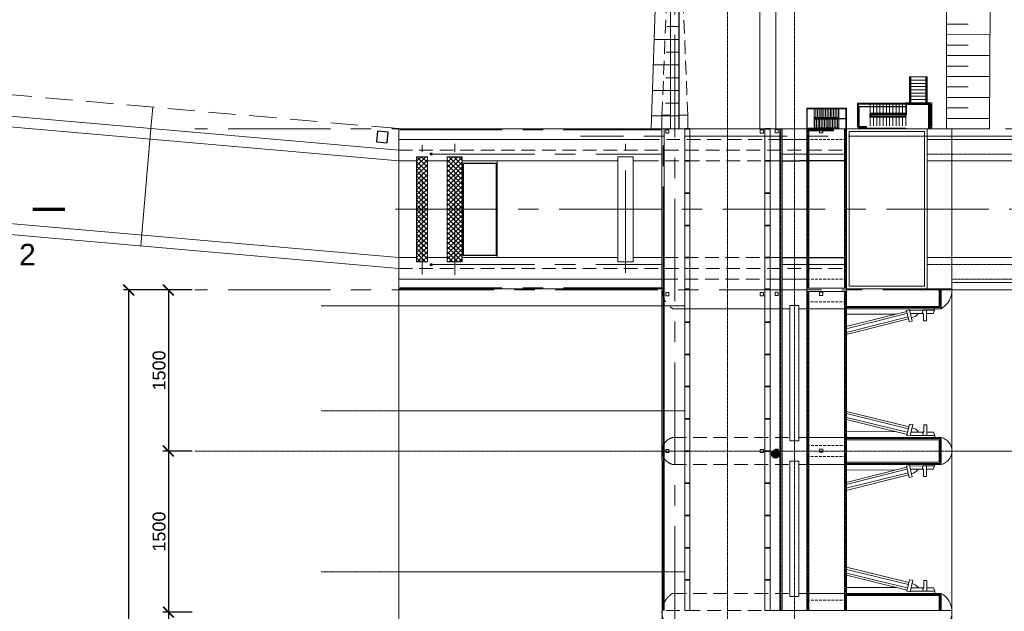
# Model space of a CAD drawing. Header units: millimetres. Extents: x -103517 to 366304, y 155051 to 387784.
# Tile 8 of 15: x 74056 to 96977, y 360316 to 374085. Entities that reach past the tile are written whole.
import ezdxf

# ---------------------------------------------------------------- set-up
doc = ezdxf.new("R2010")
doc.units = ezdxf.units.MM
doc.header["$LTSCALE"] = 5
for name, pattern in [('ADSK_Штриховая_ш3 п1_5', [4.5, 3, -1.5]), ('CENTER', [50.8, 31.75, -6.35, 6.35, -6.35]), ('HIDDEN', [9.525, 6.35, -3.175]), ('осевая', [50.8, 31.75, -6.35, 6.35, -6.35]), ('фантом', [63.5, 31.75, -6.35, 6.35, -6.35, 6.35, -6.35]), ('штриховая', [19.05, 12.7, -6.35]), ('ШТРИХОВАЯ2', [9.525, 6.35, -3.175])]:
    doc.linetypes.add(name, pattern=pattern)
for name, color, linetype, lineweight in [('_Вне пределов_', 1, 'ADSK_Штриховая_ш3 п1_5', 18), ('UTP Cat5e PE 4x2x0.52', 1, 'Continuous', 30), ('Бетон', 7, 'Continuous', 35), ('бетон_35', 7, 'Continuous', 35), ('ИИ_ОФОРМЛЕНИЕ_015', 7, 'Continuous', 15), ('Металл', 1, 'Continuous', 30), ('Отдел_Бетон вспомогательный', 7, 'Continuous', 30), ('Отдел_Бетон основной', 7, 'Continuous', 35), ('Отдел_Линия основная тонкая', 7, 'Continuous', 30), ('Отдел_Невидимый контур', 7, 'ШТРИХОВАЯ2', 20), ('Отдел_Оси', 1, 'осевая', 15), ('Отдел_Разрезы. Сечения. Узлы', 7, 'Continuous', 15)]:
    doc.layers.add(name, color=color, linetype=linetype, lineweight=lineweight)
for name, color, linetype in [('Оси', 1, 'осевая'), ('Размеры', 7, 'Continuous'), ('Слой4', 7, 'Continuous')]:
    doc.layers.add(name, color=color, linetype=linetype)
doc.styles.add('arial', font='arial.ttf')
doc.styles.add('ариал 0.9', font='arial.ttf', dxfattribs={"width": 0.9})
doc.linetypes.add('ограждение1', pattern='A,6.35,-2.54,[133,ltypeshp.shx,S=2.54,R=0,X=-2.54,Y=0],-2.54,25.4', length=36.83)
doc.dimstyles.new('400', dxfattribs={"dimscale": 100, "dimtxt": 3, "dimasz": 2.5, "dimexe": 1.25, "dimexo": 0.625, "dimtad": 1, "dimdec": 0, "dimlfac": 4, "dimtxsty": 'arial', "dimblk": 'ARCHTICK', "dimcen": 2.5, "dimadec": 0, "dimazin": 0, "dimtfac": 1, "dimtdec": 0, "dimtmove": 1, "dimatfit": 3, "dimldrblk": 'ARCHTICK', "dimfxl": 1, "dimtfill": 1, "dimarcsym": 0})

# ---------------------------------------------------------------- blocks, each defined once
blk = doc.blocks.new('керке6н5')
at = {"layer": 'Слой4', "color": 1, "lineweight": 20}
for points in [[(1335215.462, 487089.221), (1335214.066, 487083.581)], [(1335215.659, 487089.221), (1335214.27, 487083.577)], [(1335216.017, 487089.221), (1335214.589, 487083.453)], [(1335216.213, 487089.221), (1335214.774, 487083.407)], [(1335223.366, 487089.221), (1335224.805, 487083.407)], [(1335223.562, 487089.221), (1335224.99, 487083.453)], [(1335223.92, 487089.221), (1335225.309, 487083.577)], [(1335224.117, 487089.221), (1335225.513, 487083.581)], [(1335225.26, 487084.6), (1335225.26, 487089.221)], [(1335213.972, 487083.604), (1335213.911, 487083.308), (1335214.973, 487083.062), (1335215.023, 487083.346), (1335213.972, 487083.604)], [(1335213.958, 487082.092), (1335213.958, 487083.297)], [(1335214.261, 487082.065), (1335214.263, 487083.226)], [(1335225.607, 487083.604), (1335225.668, 487083.308), (1335224.606, 487083.062), (1335224.556, 487083.346), (1335225.607, 487083.604)], [(1335225.318, 487082.065), (1335225.316, 487083.226)], [(1335225.621, 487082.092), (1335225.601, 487083.293)], [(1335213.789, 487081.004), (1335213.952, 487081.004), (1335213.952, 487081.74), (1335214.956, 487081.74), (1335214.956, 487082.021), (1335214.319, 487082.021), (1335214.183, 487082.125), (1335213.958, 487082.092), (1335213.952, 487081.74)], [(1335225.627, 487081.004), (1335225.627, 487081.004), (1335225.627, 487081.74), (1335224.623, 487081.74), (1335224.623, 487082.021), (1335225.26, 487082.021), (1335225.396, 487082.125), (1335225.621, 487082.092), (1335225.627, 487081.74)], [(1335214.269, 487081.74), (1335214.269, 487081.117), (1335213.952, 487081.004)], [(1335225.31, 487081.74), (1335225.31, 487081.117), (1335225.627, 487081.004)]]:
    blk.add_lwpolyline(points, dxfattribs=at)
at = {"layer": 'Слой4', "color": 1, "lineweight": 20, "ltscale": 0.3}
for points in [[(1335214.319, 487084.6), (1335214.319, 487089.221)], [(1335225.627, 487081.004), (1335225.787, 487081.004)]]:
    blk.add_lwpolyline(points, dxfattribs=at)
at = {"layer": 'Слой4', "color": 1, "lineweight": 20}
for centre, start, end in [((1335213.815, 487083.272), 301.0262, 350.70705), ((1335225.763, 487083.272), 189.29295, 238.9738)]:
    blk.add_arc(centre, 0.866, start, end, dxfattribs=at)
blk = doc.blocks.new('_ArchTick')
at = {"color": 0, "linetype": 'ByBlock', "const_width": 0.15}
blk.add_lwpolyline([(-0.5, -0.5), (0.5, 0.5)], dxfattribs=at)
blk = doc.blocks.new('*D90')
at = {"layer": 'Defpoints', "color": 0, "transparency": 16777216}
for p in [(76594, 367796), (78136, 367796), (77979, 345296)]:
    blk.add_point(p, dxfattribs=at)
at = {"layer": 'Размеры', "color": 0, "lineweight": -2, "transparency": 16777216}
for p, q in [((78073, 367796), (76469, 367796)), ((76594, 345296), (76594, 367796)), ((77916, 345296), (76469, 345296))]:
    blk.add_line(p, q, dxfattribs=at)
at = {"layer": 'Размеры', "color": 0, "lineweight": -2, "transparency": 16777216, "xscale": 250, "yscale": 250, "zscale": 250}
for p, rotation in [((76594, 367796), 90), ((76594, 345296), 270)]:
    blk.add_blockref('_ArchTick', p, dxfattribs=dict(at, rotation=rotation))
at = {"layer": 'Размеры', "color": 0, "transparency": 16777216, "insert": (76379, 356546), "char_height": 300, "attachment_point": 5, "rotation": 90, "style": 'arial', "bg_fill": 3, "box_fill_scale": 1.1, "bg_fill_color": 256, "bg_fill_true_color": 13158600, "bg_fill_transparency": 0}
blk.add_mtext('9000', dxfattribs=at)
blk = doc.blocks.new('*U67')
at = {"layer": 'Отдел_Бетон основной'}
blk.add_line((0, 58.75), (0, -58.75), dxfattribs=at)
blk = doc.blocks.new('*U66')
at = {"color": 0, "linetype": 'ByBlock', "lineweight": -2, "transparency": 16777216}
for p in [(0, 0), (750, 0), (1500, 0), (2250, 0), (3000, 0)]:
    blk.add_blockref('*U67', p, dxfattribs=at)
blk = doc.blocks.new('*U71')
at = {"layer": 'Отдел_Бетон основной'}
blk.add_line((0, 58.75), (0, -58.75), dxfattribs=at)
blk = doc.blocks.new('*U70')
at = {"color": 0, "linetype": 'ByBlock', "lineweight": -2, "transparency": 16777216}
for p in [(0, 0), (750, 0), (1500, 0), (2250, 0), (3000, 0), (3750, 0), (4500, 0), (5250, 0), (6000, 0)]:
    blk.add_blockref('*U71', p, dxfattribs=at)
blk = doc.blocks.new('*U75')
at = {"layer": 'Отдел_Бетон основной'}
blk.add_line((0, 58.75), (0, -58.75), dxfattribs=at)
blk = doc.blocks.new('*U74')
at = {"color": 0, "linetype": 'ByBlock', "lineweight": -2, "transparency": 16777216}
for p in [(0, 0), (750, 0), (1500, 0), (2250, 0), (3000, 0)]:
    blk.add_blockref('*U75', p, dxfattribs=at)
blk = doc.blocks.new('*U80')
at = {"layer": 'Отдел_Бетон основной'}
blk.add_line((0, 58.75), (0, -58.75), dxfattribs=at)
blk = doc.blocks.new('*U79')
at = {"color": 0, "linetype": 'ByBlock', "lineweight": -2, "transparency": 16777216}
for p in [(0, 0), (750, 0), (1500, 0), (2250, 0), (3000, 0), (3750, 0), (4500, 0), (5250, 0), (6000, 0)]:
    blk.add_blockref('*U80', p, dxfattribs=at)
blk = doc.blocks.new('*D83')
at = {"layer": 'Defpoints', "color": 0, "transparency": 16777216}
for p in [(77979, 367796), (77517, 364046), (78136, 364046)]:
    blk.add_point(p, dxfattribs=at)
at = {"layer": 'Размеры', "color": 0, "lineweight": -2, "transparency": 16777216}
for p, q in [((77916, 367796), (77392, 367796)), ((77517, 367796), (77517, 364046)), ((78073, 364046), (77392, 364046))]:
    blk.add_line(p, q, dxfattribs=at)
at = {"layer": 'Размеры', "color": 0, "lineweight": -2, "transparency": 16777216, "xscale": 250, "yscale": 250, "zscale": 250}
for p, rotation in [((77517, 367796), 90), ((77517, 364046), 270)]:
    blk.add_blockref('_ArchTick', p, dxfattribs=dict(at, rotation=rotation))
at = {"layer": 'Размеры', "color": 0, "transparency": 16777216, "insert": (77301, 365921), "char_height": 300, "attachment_point": 5, "rotation": 90, "style": 'arial', "bg_fill": 3, "box_fill_scale": 1.1, "bg_fill_color": 256, "bg_fill_true_color": 13158600, "bg_fill_transparency": 0}
blk.add_mtext('1500', dxfattribs=at)
blk = doc.blocks.new('*D84')
at = {"layer": 'Defpoints', "color": 0, "transparency": 16777216}
for p in [(78136, 364046), (77517, 360296), (78136, 360296)]:
    blk.add_point(p, dxfattribs=at)
at = {"layer": 'Размеры', "color": 0, "lineweight": -2, "transparency": 16777216}
for p, q in [((78073, 364046), (77392, 364046)), ((77517, 364046), (77517, 360296)), ((78073, 360296), (77392, 360296))]:
    blk.add_line(p, q, dxfattribs=at)
at = {"layer": 'Размеры', "color": 0, "lineweight": -2, "transparency": 16777216, "xscale": 250, "yscale": 250, "zscale": 250}
for p, rotation in [((77517, 364046), 90), ((77517, 360296), 270)]:
    blk.add_blockref('_ArchTick', p, dxfattribs=dict(at, rotation=rotation))
at = {"layer": 'Размеры', "color": 0, "transparency": 16777216, "insert": (77301, 362171), "char_height": 300, "attachment_point": 5, "rotation": 90, "style": 'arial', "bg_fill": 3, "box_fill_scale": 1.1, "bg_fill_color": 256, "bg_fill_true_color": 13158600, "bg_fill_transparency": 0}
blk.add_mtext('1500', dxfattribs=at)
blk = doc.blocks.new('*D85')
at = {"layer": 'Defpoints', "color": 0, "transparency": 16777216}
for p in [(78136, 360296), (77517, 356546), (78136, 356546)]:
    blk.add_point(p, dxfattribs=at)
at = {"layer": 'Размеры', "color": 0, "lineweight": -2, "transparency": 16777216}
for p, q in [((78073, 360296), (77392, 360296)), ((77517, 360296), (77517, 356546)), ((78073, 356546), (77392, 356546))]:
    blk.add_line(p, q, dxfattribs=at)
at = {"layer": 'Размеры', "color": 0, "lineweight": -2, "transparency": 16777216, "xscale": 250, "yscale": 250, "zscale": 250}
for p, rotation in [((77517, 360296), 90), ((77517, 356546), 270)]:
    blk.add_blockref('_ArchTick', p, dxfattribs=dict(at, rotation=rotation))
at = {"layer": 'Размеры', "color": 0, "transparency": 16777216, "insert": (77301, 358421), "char_height": 300, "attachment_point": 5, "rotation": 90, "style": 'arial', "bg_fill": 3, "box_fill_scale": 1.1, "bg_fill_color": 256, "bg_fill_true_color": 13158600, "bg_fill_transparency": 0}
blk.add_mtext('1500', dxfattribs=at)

msp = doc.modelspace()

# ---------------------------------------------------------------- hatches: boundary and pattern name
at = {"ltscale": 100}
h = msp.add_hatch(dxfattribs=at)
h.set_pattern_fill('ANSI37', color=1, scale=25, angle=90)
h.set_pattern_definition([(135, (-25648.36, 268921.744), (-56.1266, -56.1266), []), (225, (-25648.36, 268921.744), (56.1266, -56.1266), [])])
h.paths.add_polyline_path([(83439.5, 370542.1, -0.6692054), (83421.9, 370499.4), (83421.9, 369671.5), (83546.9, 369671.5), (83546.9, 370650.1)])
edge = h.paths.add_edge_path()
edge.add_line((83546.9, 370896.5), (83421.9, 370896.5))
edge.add_line((83421.9, 370896.5), (83421.9, 370549.4))
edge.add_arc((83421.9, 370524.4), 25, 45.16261, 90, ccw=False)
edge.add_line((83439.5, 370542.1), (83546.9, 370650.1))
edge.add_line((83546.9, 370650.1), (83546.9, 370896.5))
edge = h.paths.add_edge_path()
edge.add_line((83421.9, 370896.5), (83296.9, 370896.5))
edge.add_line((83296.9, 370896.5), (83296.9, 369671.5))
edge.add_line((83296.9, 369671.5), (83421.9, 369671.5))
edge.add_line((83421.9, 369671.5), (83421.9, 370499.4))
edge.add_arc((83421.9, 370524.4), 25, 225.16261, 270, ccw=False)
edge.add_arc((83421.9, 370524.4), 25, 90, 225.16261, ccw=False)
edge.add_line((83421.9, 370549.4), (83421.9, 370896.5))
h.paths.add_polyline_path([(83421.9, 368446.5), (83546.9, 368446.5), (83546.9, 369671.5), (83421.9, 369671.5)])
h.paths.add_polyline_path([(83296.9, 368446.5), (83421.9, 368446.5), (83421.9, 369671.5), (83296.9, 369671.5)])
h = msp.add_hatch(dxfattribs=at)
h.set_pattern_fill('ANSI37', color=1, scale=25, angle=90)
h.set_pattern_definition([(135, (-25687.11, 268921.744), (-56.1266, -56.1266), []), (225, (-25687.11, 268921.744), (56.1266, -56.1266), [])])
h.paths.add_polyline_path([(84008.1, 369671.5), (84008.1, 368446.5), (84183.1, 368446.5), (84183.1, 369671.5)])
h.paths.add_polyline_path([(84183.1, 369671.5), (84183.1, 368446.5), (84358.1, 368446.5), (84358.1, 369671.5)])
h.paths.add_polyline_path([(84201.2, 370441.6, -0.6595188), (84183.1, 370399.4), (84183.1, 369671.5), (84358.1, 369671.5), (84358.1, 370591.2)])
h.paths.add_polyline_path([(84008.1, 370896.5), (84008.1, 369671.5), (84183.1, 369671.5), (84183.1, 370399.4, -0.2051686), (84165, 370407.1, -0.6595188), (84183.1, 370449.4), (84183.1, 370896.5)])
h.paths.add_polyline_path([(84183.1, 370896.5), (84183.1, 370449.4, -0.2051686), (84201.2, 370441.6), (84358.1, 370591.2), (84358.1, 370896.5)])
at = {"lineweight": 30}
h = msp.add_hatch(color=254, dxfattribs=at)
h.dxf.hatch_style = 1
h.paths.add_polyline_path([(89008.8, 367771.5), (89008.8, 367771.5), (89371, 367771.5)])
at = {"layer": 'UTP Cat5e PE 4x2x0.52', "lineweight": 30}
h = msp.add_hatch(color=3, dxfattribs=at)
h.dxf.hatch_style = 1
h.paths.add_polyline_path([(91557.3, 363977, 1), (91744.8, 363977, 1)])

# ---------------------------------------------------------------- linework, layer by layer
at = {"linetype": 'HIDDEN', "lineweight": 15, "ltscale": 10}
for p, q in [((89008.1, 371859), (89138.1, 375099)), ((89608.1, 371859), (89478.1, 375099)), ((89008.1, 371546.5), (89008.1, 371859)), ((89208.1, 371859), (89008.1, 371859)), ((89608.1, 371859), (89408.1, 371859)), ((89608.1, 371546.5), (89608.1, 371859)), ((83008.1, 371546.5), (84758.1, 371546.5)), ((82883.1, 371046.5), (93303.1, 371046.5)), ((82883.1, 368296.5), (93303.1, 368296.5))]:
    msp.add_line(p, q, dxfattribs=at)
at = {"lineweight": 15}
for p, q in [((89398.4, 373924), (89118.4, 373924)), ((96138.3, 373979.8), (95630.9, 373979.7)), ((89398.4, 373626.8), (88828.3, 373626.8)), ((96644.3, 373736.4), (95630.9, 373736.2)), ((96136.9, 373492.9), (95631, 373492.8)), ((89398.4, 373329.7), (89108.4, 373329.7)), ((96641.5, 373249.5), (95631, 373249.3)), ((89398.4, 373032.5), (88808.3, 373032.5)), ((96135.6, 373006), (95631.1, 373005.9)), ((89398.4, 372735.3), (89098.4, 372735.3)), ((96638.7, 372762.6), (95631.1, 372762.4)), ((96134.2, 372519), (95631.2, 372518.9)), ((89398.4, 372438.2), (88788.3, 372438.2)), ((96635.9, 372275.7), (95631.2, 372275.5)), ((89398.4, 372141), (89088.4, 372141)), ((96132.9, 372032.1), (95631.3, 372032)), ((89398.4, 371843.8), (88768.3, 371843.8)), ((96633.2, 371788.7), (95631.3, 371788.5)), ((89384.4, 371546.5), (89258.1, 371546.5)), ((95758.1, 371371.5), (102358.1, 371371.5)), ((95758.1, 371371.5), (99058.1, 371371.5)), ((89384.4, 367629), (89384.4, 367628))]:
    msp.add_line(p, q, dxfattribs=at)
at = {"linetype": 'HIDDEN', "lineweight": 15, "ltscale": 20}
msp.add_line((77111.4, 371549.5), (77155, 372047.6), dxfattribs=at)
at = {"linetype": 'HIDDEN', "lineweight": 20, "ltscale": 20}
msp.add_lwpolyline([(30783, 386793.3, 0.247313), (49985.1, 374426.6), (82926.7, 371544.6)], format="xyb", dxfattribs=at)
at = {"lineweight": 20}
for points in [[(89398.4, 378678.6), (89398.4, 371546.8), (88758.2, 371542.6), (89062.6, 380589.6)], [(89398.4, 380589.6), (89398.4, 371546.8), (89398.4, 371546.7)], [(91283.1, 380589.6), (91283.3, 371546.5)], [(91658.3, 380589.6), (91658.1, 374954.6), (95631.9, 374953.6), (95631.4, 371545.1), (96631.8, 371544.8), (96657.2, 376003.3), (92154, 375517.8), (92149.5, 380589.6)], [(91658.1, 380589.6), (91658.3, 371546.5)], [(91274.3, 374954.7), (95631.9, 374953.6), (95631, 371545.1)], [(91803.1, 371546.5), (89384.4, 371546.5)]]:
    msp.add_lwpolyline(points, dxfattribs=at)
for points in [[(89170.6, 371446.5), (89095.6, 371446.5), (89095.6, 371521.5), (89170.6, 371521.5)], [(91368.1, 371446.5), (91293.1, 371446.5), (91293.1, 371521.5), (91368.1, 371521.5)], [(91715.6, 371454.3), (91640.6, 371454.3), (91640.6, 371529.3), (91715.6, 371529.3)], [(92753.1, 371454.3), (92678.1, 371454.3), (92678.1, 371529.3), (92753.1, 371529.3)], [(89170.6, 367659), (89095.6, 367659), (89095.6, 367734), (89170.6, 367734)], [(91368.1, 367659), (91293.1, 367659), (91293.1, 367734), (91368.1, 367734)], [(91715.6, 367666.8), (91640.6, 367666.8), (91640.6, 367741.8), (91715.6, 367741.8)], [(92753.1, 367666.8), (92678.1, 367666.8), (92678.1, 367741.8), (92753.1, 367741.8)], [(89170.6, 364009), (89095.6, 364009), (89095.6, 364084), (89170.6, 364084)], [(91368.1, 364009), (91293.1, 364009), (91293.1, 364084), (91368.1, 364084)], [(91715.6, 364016.8), (91640.6, 364016.8), (91640.6, 364091.8), (91715.6, 364091.8)], [(92753.1, 364016.8), (92678.1, 364016.8), (92678.1, 364091.8), (92753.1, 364091.8)]]:
    msp.add_lwpolyline(points, close=True, dxfattribs=at)
at = {"layer": '_Вне пределов_'}
for p, q in [((95288.1, 371576.3), (95250.6, 371576.3)), ((95259.4, 371556.3), (95259.4, 371576.3)), ((95271.9, 371576.3), (95271.9, 371556.3)), ((93858.1, 371546.5), (93780.2, 371546.5))]:
    msp.add_line(p, q, dxfattribs=at)
at = {"layer": 'UTP Cat5e PE 4x2x0.52', "color": 3, "lineweight": 30}
msp.add_circle((91651, 363977), 93.7, dxfattribs=at)
at = {"layer": 'Бетон', "lineweight": 20}
for p, q in [((89208.1, 371546.5), (89208.1, 379984)), ((89408.1, 371546.5), (89408.1, 379984)), ((77111.4, 371549.5), (76872.7, 368820.4)), ((82883.1, 371546.5), (82883.1, 367796.5)), ((83008.1, 371546.5), (94311.9, 371546.5)), ((95758.1, 371546.5), (95178.1, 371546.5)), ((95178.1, 371371.5), (110320.6, 371371.5)), ((95758.1, 371546.5), (95758.1, 367796.5)), ((82883.1, 371296.5), (88633.1, 371296.5)), ((91803.1, 371296.5), (92378.1, 371296.5)), ((95177.2, 371296.5), (110444.7, 371296.5)), ((83296.9, 370896.5), (83546.9, 370896.5)), ((83296.9, 368446.5), (83296.9, 370896.5)), ((83546.9, 368446.5), (83546.9, 370896.5)), ((84008.1, 370896.5), (84358.1, 370896.5)), ((84008.1, 368446.5), (84008.1, 370896.5)), ((84358.1, 368446.5), (84358.1, 370896.5)), ((87983.6, 370896.5), (88333.6, 370896.5)), ((87983.6, 368446.5), (87983.6, 370896.5)), ((88333.6, 368446.5), (88333.6, 370896.5)), ((82883.1, 370796.5), (83296.9, 370796.5)), ((83546.9, 370796.5), (84008.1, 370796.5)), ((84358.1, 370796.5), (87983.6, 370796.5)), ((85170.6, 368546.5), (85170.6, 370796.5)), ((88333.6, 370796.5), (88608.1, 370796.5)), ((91803.1, 370796.5), (93303.1, 370796.5)), ((95178.1, 370796.5), (108284.4, 370796.5)), ((82883.1, 368546.5), (83296.9, 368546.5)), ((83296.9, 368446.5), (83546.9, 368446.5)), ((83546.9, 368546.5), (84008.1, 368546.5)), ((84008.1, 368446.5), (84358.1, 368446.5)), ((84358.1, 368546.5), (87983.6, 368546.5)), ((87983.6, 368446.5), (88333.6, 368446.5)), ((88333.6, 368546.5), (89008.1, 368546.5)), ((91803.1, 368546.5), (93303.1, 368546.5)), ((95178.1, 368546.5), (108284.4, 368546.5)), ((82883.1, 368046.5), (89008.1, 368046.5)), ((91803.1, 368046.5), (92378.1, 368046.5)), ((95758.1, 367971.5), (110445.6, 367971.4)), ((108658.1, 367971.5), (95758.1, 367971.5)), ((82883.1, 367821.6), (88683.1, 367821.5)), ((82883.1, 367796.5), (82883.1, 345734)), ((95758.1, 367821.5), (93303.1, 367821.5)), ((89058.1, 367421.5), (82933.1, 367421.5)), ((89058.1, 364984), (82933.1, 364984)), ((95758.1, 364046.5), (102008.1, 364046.5)), ((89008.1, 361234), (82883.1, 361234)), ((95757.5, 360334), (91803.1, 360334))]:
    msp.add_line(p, q, dxfattribs=at)
at = {"layer": 'Бетон', "color": 2, "lineweight": 20}
for p, q in [((92378.1, 371296.5), (92378.1, 371546.5)), ((93303.1, 371296.5), (93303.1, 371546.5)), ((92378.1, 367821.5), (92378.1, 368046.5)), ((93280.6, 367359), (92193.1, 367359)), ((93280.6, 367359), (95383.1, 367359)), ((91988.1, 364284), (92193.1, 364284)), ((92193.1, 364284), (92193.1, 364359)), ((91988.1, 360659), (92193.1, 360659)), ((92193.1, 360659), (92193.1, 360734))]:
    msp.add_line(p, q, dxfattribs=at)
at = {"layer": 'Бетон', "lineweight": 20, "ltscale": 10}
msp.add_line((89058.1, 367821.5), (88683.1, 367821.5), dxfattribs=at)
at = {"layer": 'Бетон', "color": 7, "lineweight": 20}
msp.add_line((95758.1, 367796.5), (123320.6, 367796.5), dxfattribs=at)
at = {"layer": 'Бетон', "lineweight": 20}
for points in [[(30109.5, 386461.7, 0.2477473), (49919.7, 373680.5), (82883.1, 370796.5)], [(30327.5, 386583.2, 0.2477473), (49941.5, 373928.5), (82883.1, 371046.5)], [(28148.2, 385367.8, 0.2477473), (49723.6, 371447.6), (82883.1, 368546.5)], [(27930.7, 385245.5, 0.2477397), (49701.9, 371199.5), (82883.2, 368296.5)]]:
    msp.add_lwpolyline(points, format="xyb", dxfattribs=at)
for points in [[(89655.6, 371546.5), (89655.6, 367821.5), (89538.1, 367821.5), (89538.1, 371546.5)], [(91523.1, 371546.5), (91523.1, 367821.5), (91405.6, 367821.5), (91405.6, 371546.5)]]:
    msp.add_lwpolyline(points, dxfattribs=at)
at = {"layer": 'Бетон', "color": 7, "lineweight": 20, "ltscale": 8}
for points in [[(95178.1, 367821.5), (95178.1, 371546.5), (93303.1, 371546.5), (93303.1, 367821.5)], [(95115.6, 371484), (95115.6, 367884), (93365.6, 367884), (93365.6, 371484)], [(92378.1, 367834), (93303.1, 367834), (93303.1, 367759), (92378.1, 367759)]]:
    msp.add_lwpolyline(points, close=True, dxfattribs=at)
at = {"layer": 'Бетон', "lineweight": 20}
for points in [[(89655.6, 360334), (89655.6, 367821.5), (89538.1, 367821.5), (89538.1, 360334)], [(91523.1, 360334), (91523.1, 367821.5), (91405.6, 367821.5), (91405.6, 360334)]]:
    msp.add_lwpolyline(points, close=True, dxfattribs=at)
at = {"layer": 'бетон_35', "lineweight": 20}
for p, q in [((89008.1, 367821.5), (89008.1, 371546.5)), ((91802.8, 367821.5), (91803.1, 371546.5)), ((92428.1, 367834), (92428.1, 371495.2)), ((93253.1, 367834), (93253.1, 371546.5)), ((91753.1, 360334), (91753.1, 367821.5)), ((92428.1, 360334), (92428.1, 367759)), ((93253.1, 360334), (93253.1, 367759)), ((95458.1, 367821.5), (95458.1, 367408.9)), ((95508.1, 367821.5), (95508.1, 367358.9)), ((93303.1, 367408.9), (95458.1, 367408.9)), ((95458.1, 364308.9), (93303.1, 364308.9)), ((95458.1, 363783.9), (95458.1, 364308.9)), ((95508.1, 364358.9), (95508.1, 363733.9)), ((93303.1, 363783.9), (95458.1, 363783.9)), ((93303.1, 360683.9), (95458.1, 360683.9)), ((95458.1, 360334), (95458.1, 360683.9)), ((95508.1, 360334), (95508.1, 360733.9))]:
    msp.add_line(p, q, dxfattribs=at)
at = {"layer": 'бетон_35', "lineweight": 20, "ltscale": 5}
for p, q in [((93003.1, 371495.2), (92428.1, 371495.2)), ((93003.1, 371546.5), (93003.1, 371495.2))]:
    msp.add_line(p, q, dxfattribs=at)
at = {"layer": 'бетон_35', "lineweight": 20}
for points in [[(89058.1, 371546.5), (89058.1, 367821.5)], [(91753.1, 367821.5), (91753.1, 371546.5)], [(92378.1, 367821.5), (92378.1, 371546.5)], [(93303.1, 371546.5), (93303.1, 367821.5)], [(89058.1, 367821.5), (89058.1, 360334)], [(91802.8, 367821.5), (91803.1, 360334)], [(92378.1, 367821.5), (92378.1, 364052.7)], [(93303.1, 364052.7), (93303.1, 367821.5)], [(92378.1, 360334), (92378.1, 364040.2)], [(93303.1, 364040.2), (93303.1, 360334)]]:
    msp.add_lwpolyline(points, dxfattribs=at)
at = {"layer": 'ИИ_ОФОРМЛЕНИЕ_015', "ltscale": 0.5}
msp.add_lwpolyline([(88550.9, 371546.5), (83802, 371550.9)], dxfattribs=at)
at = {"layer": 'Металл', "lineweight": 15}
for p, q in [((94768.1, 372751.3), (94788.1, 372751.3)), ((94768.1, 372751.3), (94768.1, 372151.3)), ((94788.1, 372151.3), (94788.1, 372751.3)), ((94788.2, 372751.3), (94800.7, 372751.3)), ((94788.2, 372151.3), (94788.2, 372751.3)), ((95150.5, 372751.3), (94800.7, 372751.3)), ((94800.7, 372751.3), (94800.7, 372151.3)), ((95150.5, 372751.3), (95163, 372751.3)), ((95150.5, 372751.3), (95150.5, 372151.3)), ((95163, 372151.3), (95163, 372751.3)), ((95163.1, 372751.3), (95183.1, 372751.3)), ((95163.1, 372751.3), (95163.1, 372151.3)), ((95183.1, 372151.3), (95183.1, 372751.3)), ((95150.5, 372676.3), (94800.7, 372676.3)), ((95150.5, 372601.3), (94800.7, 372601.3)), ((95150.5, 372526.3), (94800.7, 372526.3)), ((95150.5, 372451.3), (94800.7, 372451.3)), ((95150.5, 372376.3), (94800.7, 372376.3)), ((95150.5, 372301.3), (94800.7, 372301.3)), ((92553.1, 372026.5), (92378.1, 372026.5)), ((92378.1, 372026.5), (92378.1, 371786.5)), ((92390.6, 371559), (92390.6, 372014)), ((92390.6, 372014), (92553.1, 372014)), ((92553.1, 371786.5), (92553.1, 372026.5)), ((93128.1, 372026.5), (92553.1, 372026.5)), ((93303.1, 372026.5), (93128.1, 372026.5)), ((93128.1, 372026.5), (93128.1, 371786.5)), ((93128.1, 372014), (93290.6, 372014)), ((93290.6, 372014), (93290.6, 371786.5)), ((93303.1, 371786.5), (93303.1, 372026.5)), ((93583.1, 372121.4), (93563.1, 372141.4)), ((93563.1, 372141.4), (93563.1, 371581.4)), ((93869.4, 372141.4), (93563.1, 372141.4)), ((93563.1, 372141.4), (93583.1, 372121.4)), ((93583.1, 371601.4), (93583.1, 372121.4)), ((93583.1, 372121.4), (93869.4, 372121.4)), ((93858.1, 372121.4), (93583.1, 372121.4)), ((93583.1, 372121.4), (93583.1, 371601.4)), ((93583.2, 372066.3), (93595.7, 372066.3)), ((93583.2, 371559), (93583.2, 372066.3)), ((93595.7, 372053.8), (93595.7, 372066.3)), ((93595.7, 372066.3), (93858.1, 372066.3)), ((93595.7, 372066.3), (93595.7, 371559)), ((93858.1, 372053.8), (93595.7, 372053.8)), ((93858.1, 371909), (93858.1, 372108.8)), ((93858.1, 372053.8), (93858.1, 372066.3)), ((93858.1, 372066.3), (94683.1, 372066.3)), ((94683.1, 372053.8), (93858.1, 372053.8)), ((93869.4, 372121.4), (93869.4, 372141.4)), ((94683.1, 372141.4), (93869.4, 372141.4)), ((93869.4, 372141.4), (93869.4, 372121.4)), ((93869.4, 372121.4), (94683.1, 372121.4)), ((93933.1, 371909), (93933.1, 372108.8)), ((94008.1, 371909), (94008.1, 372108.8)), ((94083.1, 371909), (94083.1, 372108.8)), ((94158.1, 371909), (94158.1, 372108.8)), ((94233.1, 371909), (94233.1, 372108.8)), ((94308.1, 371909), (94308.1, 372108.8)), ((94383.1, 371909), (94383.1, 372108.8)), ((94458.1, 371909), (94458.1, 372108.8)), ((94533.1, 371909), (94533.1, 372108.8)), ((94608.1, 371909), (94608.1, 372108.8)), ((94683.1, 372121.3), (94683.1, 372151.3)), ((94683.1, 372151.3), (94720.6, 372151.3)), ((94683.1, 372121.3), (94683.1, 372151.3)), ((94683.1, 372151.3), (94720.6, 372151.3)), ((95233.1, 372141.4), (94683.1, 372141.4)), ((94683.1, 372141.4), (94683.1, 372121.3)), ((94683.1, 372108.8), (94683.1, 372121.3)), ((94683.1, 372121.3), (95233.1, 372121.3)), ((94683.1, 372108.8), (94683.1, 371846.4)), ((95233.1, 372108.8), (94683.1, 372108.8)), ((94689.4, 372121.3), (94701.9, 372121.3)), ((94689.4, 371868.7), (94689.4, 372121.3)), ((94701.9, 372121.3), (94701.9, 371868.7)), ((94768.1, 372151.3), (94720.6, 372151.3)), ((94720.6, 372151.3), (94720.6, 372121.3)), ((94720.6, 372151.3), (94720.6, 372121.3)), ((94768.1, 372151.3), (94788.1, 372151.3)), ((94800.7, 372151.3), (94788.2, 372151.3)), ((95150.5, 372226.3), (94800.7, 372226.3)), ((95150.5, 372151.3), (94800.7, 372151.3)), ((95163, 372151.3), (95150.5, 372151.3)), ((95163.1, 372151.3), (95183.1, 372151.3)), ((95250.6, 372151.3), (95183.1, 372151.3)), ((95214.4, 372111.9), (95226.9, 372111.9)), ((95214.4, 371556.3), (95214.4, 372111.9)), ((95226.9, 372111.9), (95226.9, 371556.3)), ((95233.1, 372121.3), (95233.1, 372141.4)), ((95233.1, 372121.3), (95233.1, 372108.8)), ((95233.1, 371556.3), (95233.1, 372108.8)), ((95250.6, 372113.8), (95250.6, 372151.3)), ((95250.6, 372151.3), (95288.1, 372151.3)), ((95250.6, 372113.8), (95250.6, 372151.3)), ((95250.6, 372151.3), (95288.1, 372151.3)), ((95288.1, 372113.8), (95250.6, 372113.8)), ((95288.1, 372113.8), (95250.6, 372113.8)), ((95259.4, 371613.8), (95259.4, 372113.8)), ((95271.9, 372113.8), (95271.9, 371613.8)), ((95288.1, 372151.3), (95288.1, 372113.8)), ((95288.1, 372151.3), (95288.1, 372113.8)), ((95288.1, 371613.8), (95288.1, 372113.8)), ((92378.1, 371786.5), (92378.1, 371546.5)), ((93128.1, 372006.5), (92553.1, 372006.5)), ((93128.1, 371806.5), (92553.1, 371806.5)), ((92553.1, 371546.5), (92553.1, 371786.5)), ((93128.1, 371786.5), (92553.1, 371786.5)), ((92590.6, 371806.5), (92590.6, 372006.5)), ((92628.1, 371806.5), (92628.1, 372006.5)), ((92665.6, 371806.5), (92665.6, 372006.5)), ((92703.1, 371806.5), (92703.1, 372006.5)), ((92740.6, 371806.5), (92740.6, 372006.5)), ((92778.1, 371806.5), (92778.1, 372006.5)), ((92815.6, 371806.5), (92815.6, 372006.5)), ((92853.1, 371806.5), (92853.1, 372006.5)), ((92890.6, 371806.5), (92890.6, 372006.5)), ((92928.1, 371806.5), (92928.1, 372006.5)), ((92965.6, 371806.5), (92965.6, 372006.5)), ((93003.1, 371806.5), (93003.1, 372006.5)), ((93040.6, 371806.5), (93040.6, 372006.5)), ((93078.1, 371806.5), (93078.1, 372006.5)), ((93115.6, 371806.5), (93115.6, 372006.5)), ((93303.1, 371786.5), (93128.1, 371786.5)), ((93128.1, 371786.5), (93128.1, 371546.5)), ((93303.1, 371546.5), (93303.1, 371786.5)), ((93845.5, 371909), (93858, 371909)), ((93845.5, 371909), (93845.5, 371826.3)), ((93845.5, 371813.8), (93845.5, 371826.3)), ((94683.1, 371826.3), (93845.5, 371826.3)), ((93845.5, 371813.8), (94683.1, 371813.8)), ((93858, 371826.3), (93858, 371909)), ((93863.7, 371909), (93858.1, 371909)), ((93858.1, 371909), (93858.1, 371896.5)), ((93858.1, 371896.5), (93863.7, 371896.5)), ((93878.1, 371896.4), (93858.1, 371896.4)), ((93858.1, 371896.4), (93858.1, 371846.4)), ((93858.1, 371846.4), (93858.1, 371896.4)), ((93858.1, 371846.4), (93858.1, 371826.4)), ((94683.1, 371846.4), (93858.1, 371846.4)), ((93858.1, 371826.4), (94683.1, 371826.4)), ((93858.1, 371813.8), (93858.1, 371614)), ((93863.7, 371896.5), (93863.7, 371909)), ((94683.1, 371909), (93863.7, 371909)), ((93863.7, 371896.5), (94683.1, 371896.5)), ((93878.1, 371846.4), (93878.1, 371896.4)), ((94683.1, 371896.4), (93878.1, 371896.4)), ((93878.1, 371876.4), (94683.1, 371876.4)), ((93933.1, 371813.8), (93933.1, 371614)), ((94008.1, 371813.8), (94008.1, 371614)), ((94083.1, 371813.8), (94083.1, 371614)), ((94158.1, 371813.8), (94158.1, 371614)), ((94233.1, 371813.8), (94233.1, 371614)), ((94308.1, 371813.8), (94308.1, 371614)), ((94383.1, 371813.8), (94383.1, 371614)), ((94458.1, 371813.8), (94458.1, 371614)), ((94533.1, 371813.8), (94533.1, 371614)), ((94608.1, 371813.8), (94608.1, 371614)), ((94683.1, 371846.4), (94683.1, 371826.4)), ((94683.1, 371826.3), (94683.1, 371813.8)), ((94683.1, 371813.8), (94683.1, 371614)), ((94701.9, 371868.7), (94689.4, 371868.7)), ((92553.1, 371559), (92390.6, 371559)), ((93128.1, 371766.5), (92553.1, 371766.5)), ((93128.1, 371566.5), (92553.1, 371566.5)), ((92565.6, 371566.5), (92565.6, 371766.5)), ((92603.1, 371566.5), (92603.1, 371766.5)), ((92640.6, 371566.5), (92640.6, 371766.5)), ((92678.1, 371566.5), (92678.1, 371766.5)), ((92715.6, 371566.5), (92715.6, 371766.5)), ((92753.1, 371566.5), (92753.1, 371766.5)), ((92790.6, 371566.5), (92790.6, 371766.5)), ((92828.1, 371566.5), (92828.1, 371766.5)), ((92865.6, 371566.5), (92865.6, 371766.5)), ((92903.1, 371566.5), (92903.1, 371766.5)), ((92940.6, 371566.5), (92940.6, 371766.5)), ((92978.1, 371566.5), (92978.1, 371766.5)), ((93015.6, 371566.5), (93015.6, 371766.5)), ((93053.1, 371566.5), (93053.1, 371766.5)), ((93090.6, 371566.5), (93090.6, 371766.5)), ((93290.6, 371774), (93128.1, 371774)), ((93290.6, 371546.5), (93290.6, 371774)), ((93583.1, 371601.4), (93563.1, 371581.4)), ((93563.1, 371581.4), (93583.1, 371601.4)), ((93563.1, 371581.4), (93771.9, 371581.4)), ((93771.9, 371601.4), (93583.1, 371601.4)), ((93583.1, 371601.4), (93771.9, 371601.4)), ((93595.7, 371559), (93583.2, 371559)), ((93583.2, 371546.5), (93583.2, 371559)), ((93583.2, 371559), (93780.2, 371559)), ((93771.9, 371581.4), (93771.9, 371601.4)), ((93780.2, 371546.5), (93780.2, 371559)), ((93780.2, 371559), (93858.1, 371559)), ((93858.1, 371559), (93858.1, 371546.5)), ((93858.1, 371546.5), (93858.1, 371559)), ((93858.1, 371559), (94683.1, 371559)), ((94683.1, 371559), (94683.1, 371546.5)), ((95250.6, 371576.3), (95250.6, 371613.8)), ((95250.6, 371613.8), (95288.1, 371613.8)), ((95250.6, 371613.8), (95288.1, 371613.8)), ((95288.1, 371576.3), (95250.6, 371576.3)), ((95288.1, 371613.8), (95288.1, 371576.3)), ((93780.2, 371546.5), (93583.2, 371546.5)), ((94683.1, 371546.5), (93858.1, 371546.5))]:
    msp.add_line(p, q, dxfattribs=at)
at = {"layer": 'Металл', "linetype": 'ограждение1', "lineweight": 15, "ltscale": 2}
for p, q in [((92403.1, 371520.2), (93003.1, 371520.2)), ((89033.1, 360334), (89033.1, 367821.5)), ((95483.1, 367383.9), (95483.1, 367821.5)), ((93303.1, 367383.9), (95483.1, 367383.9)), ((93303.1, 364334), (95483.1, 364334)), ((95483.1, 363758.9), (95483.1, 364334)), ((93303.1, 363758.9), (95483.1, 363758.9)), ((93303.1, 360709), (95483.1, 360709)), ((95483.1, 360709), (95483.1, 360334))]:
    msp.add_line(p, q, dxfattribs=at)
at = {"layer": 'Металл', "lineweight": 30}
for points in [[(83608.1, 370959), (83608.1, 370946.5), (83658.1, 370946.5), (83658.1, 370971.5), (83608.1, 370971.5)], [(84376.9, 368606.3), (85151.9, 368606.3), (85151.9, 370736.6), (84376.9, 370736.6)], [(83608.1, 368384), (83608.1, 368371.5), (83658.1, 368371.5), (83658.1, 368396.5), (83608.1, 368396.5)]]:
    msp.add_lwpolyline(points, close=True, dxfattribs=at)
at = {"layer": 'Оси', "linetype": 'осевая', "lineweight": 15, "ltscale": 0.1}
for p, q in [((91778.1, 367821.5), (91778.1, 371546.5)), ((92403.1, 367834), (92403.1, 371520.2)), ((93278.1, 367834), (93278.1, 371546.5)), ((95178.1, 370959), (108284.4, 370959)), ((95178.1, 368384), (108284.4, 368384)), ((95758.1, 368046.5), (110420.6, 368046.5)), ((91778.1, 360334), (91778.1, 367821.5)), ((92403.1, 360334), (92403.1, 367759)), ((93278.1, 360334), (93278.1, 367759)), ((81077.1, 364984), (89538.1, 364984)), ((81077.1, 361234), (89538.1, 361234))]:
    msp.add_line(p, q, dxfattribs=at)
at = {"layer": 'Оси', "linetype": 'фантом', "lineweight": 15, "ltscale": 10}
for p, q in [((91803.1, 370959), (93303.1, 370959)), ((91803.1, 368384), (93303.1, 368384))]:
    msp.add_line(p, q, dxfattribs=at)
at = {"layer": 'Оси', "linetype": 'осевая', "lineweight": 15, "ltscale": 0.1}
for points in [[(90531.2, 345296.4), (90531.2, 371578.9), (90530.6, 380898.2)], [(92091.3, 344105.8), (92091.3, 371578.9), (92090.7, 380898.2)]]:
    msp.add_lwpolyline(points, dxfattribs=at)
at = {"layer": 'Отдел_Бетон вспомогательный'}
msp.add_lwpolyline([(82614.1, 371216.7), (82635.8, 371465.7), (82386.8, 371487.5), (82365, 371238.5)], close=True, dxfattribs=at)
at = {"layer": 'Отдел_Бетон основной', "lineweight": 20}
for p, q in [((82883.1, 371497.4), (82883.1, 371496.9)), ((89012.5, 345296.9), (89008.1, 367821.5)), ((95758.1, 345734), (95758.1, 367796.5)), ((91988.1, 367434), (92193.1, 367434)), ((91988.1, 367434), (92193.1, 367434)), ((92193.1, 367434), (92193.1, 367359)), ((92193.1, 367434), (92193.1, 367359)), ((92193.1, 367359), (95508.8, 367359)), ((92193.1, 364359), (93272.5, 364359)), ((93272.5, 364359), (95508.1, 364359)), ((91988.1, 363809), (92193.1, 363809)), ((92193.1, 363809), (92193.1, 363734)), ((93272.5, 363734), (92193.1, 363734)), ((93272.5, 363734), (95508.1, 363734)), ((92193.1, 360734), (95508.1, 360734))]:
    msp.add_line(p, q, dxfattribs=at)
at = {"layer": 'Отдел_Бетон основной', "linetype": 'штриховая', "lineweight": 20}
for points in [[(92378.1, 371546.5), (92378.1, 371296.5), (93303.1, 371296.5), (93303.1, 371546.5), (92378.1, 371546.5)], [(92378.1, 368046.5), (92378.1, 367834), (93303.1, 367834), (93303.1, 368046.5), (92378.1, 368046.5)], [(92378.1, 367771.5), (92378.1, 367521.5), (93303.1, 367521.5), (93303.1, 367759), (92378.1, 367759)], [(92378.1, 364171.5), (92378.1, 363921.5), (93303.1, 363921.5), (93303.1, 364171.5), (92378.1, 364171.5)], [(92378.1, 360571.5), (92378.1, 360334), (93303.1, 360334), (93303.1, 360571.5), (92378.1, 360571.5)]]:
    msp.add_lwpolyline(points, dxfattribs=at)
at = {"layer": 'Отдел_Бетон основной', "lineweight": 20}
for points in [[(91988.1, 364284), (91988.1, 367434), (92193.1, 367434), (92193.1, 364284)], [(91988.1, 360659), (91988.1, 363809), (92193.1, 363809), (92193.1, 360659)]]:
    msp.add_lwpolyline(points, close=True, dxfattribs=at)
for centre, radius, start, end in [((95250.9, 367796.5), 507.8, 300.51024, 2.82186), ((95437.8, 364046.5), 320.3, 282.68038, 77.31962), ((95250.3, 360296.5), 507.8, 300.51024, 59.48976)]:
    msp.add_arc(centre, radius, start, end, dxfattribs=at)
at = {"layer": 'Отдел_Линия основная тонкая'}
for p, q in [((91803.1, 370796.5), (92218.1, 370796.5)), ((93280.6, 370796.5), (92218.1, 370796.5)), ((91809.4, 368546.5), (92218.1, 368546.5)), ((92218.1, 368546.5), (93303.1, 368546.5))]:
    msp.add_line(p, q, dxfattribs=at)
for start, end in [(155.53908, 172.37534), (187.62466, 204.46092)]:
    msp.add_arc((89328.4, 364046.5), 320.3, start, end, dxfattribs=at)
at = {"layer": 'Отдел_Невидимый контур', "ltscale": 10}
for p, q in [((94409.4, 371546.5), (95118.1, 371546.5)), ((88633.1, 371296.5), (91803.1, 371296.5)), ((88608.1, 370796.5), (91803.1, 370796.5)), ((89058.1, 368546.5), (91803.1, 368546.5)), ((89058.1, 368046.5), (91803.1, 368046.5)), ((89258.1, 367359), (91936.9, 367359)), ((89508.1, 367359), (91988.1, 367359)), ((89258.1, 364359), (91988.1, 364359)), ((89258.1, 363734), (91988.1, 363734)), ((89258.1, 360734), (91988.1, 360734)), ((91803.1, 360334), (89008.8, 360334))]:
    msp.add_line(p, q, dxfattribs=at)
for centre, radius, start, end in [((89517.6, 367798), 510, 177.36335, 239.42273), ((89328.4, 364046.5), 320.3, 102.68038, 155.53908), ((89328.4, 364046.5), 320.3, 172.37534, 187.62466), ((89328.4, 364046.5), 320.3, 204.46093, 257.31962), ((89515.9, 360296.5), 507.8, 120.51024, 239.48976)]:
    msp.add_arc(centre, radius, start, end, dxfattribs=at)
at = {"layer": 'Отдел_Оси', "color": 1, "linetype": 'CENTER', "ltscale": 15}
for p, q in [((89308.1, 381349.1), (89308.1, 333921.5)), ((127007.8, 371546.5), (78135.6, 371546.5)), ((82908.1, 371521.6), (89008.1, 371521.6)), ((107161.9, 371371.5), (87110.4, 371371.5)), ((89033.1, 367821.5), (89033.1, 371546.5)), ((83421.9, 368150.9), (83421.9, 371167.8)), ((84183.1, 368147.9), (84183.1, 371196.5)), ((88158.6, 368197.2), (88158.6, 371196.5)), ((83658.1, 370959), (89008.1, 370959)), ((82803, 369671.5), (108408.1, 369671.5)), ((83658.1, 368384), (89008.1, 368384)), ((82908.1, 367847.7), (89008.1, 367847.7)), ((81077.1, 367421.5), (89538.1, 367421.5))]:
    msp.add_line(p, q, dxfattribs=at)
at = {"layer": 'Отдел_Разрезы. Сечения. Узлы'}
msp.add_lwpolyline([(75107.2, 369671.5, 75, 75, 0), (74357.2, 369671.4, 75, 75, 0), (74607.2, 369671.4, 0, 100, 0), (74607.2, 369171.4, 0, 0, 0), (74607.3, 368421.4, 0, 0, 0)], format="xyseb", dxfattribs=at)

# ---------------------------------------------------------------- block references
at = {"lineweight": 20, "extrusion": (0, 0, -1), "zscale": -1, "rotation": 90}
for name, p in [('*U66', (-89596.9, 368546.5)), ('*U74', (-91464.4, 368546.5))]:
    msp.add_blockref(name, p, dxfattribs=at)
at = {"color": 2, "xscale": 250, "yscale": 250, "zscale": 250, "rotation": 90.21560216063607}
for p in [(123120838, -332978499.7), (123120838, -332982124.7)]:
    msp.add_blockref('керке6н5', p, dxfattribs=at)
at = {"lineweight": 20, "rotation": 270}
for name, p in [('*U70', (89596.9, 367046.5)), ('*U79', (91464.4, 367046.5))]:
    msp.add_blockref(name, p, dxfattribs=at)

# ---------------------------------------------------------------- texts
at = {"layer": 'Отдел_Разрезы. Сечения. Узлы', "style": 'ариал 0.9'}
msp.add_text('2', height=500, rotation=0.00656, dxfattribs=at).set_placement((74042.5, 368366.6))

# ---------------------------------------------------------------- dimensions: what is measured, and where the dimension line sits
at = {"layer": 'Размеры'}
dim = msp.add_linear_dim(base=(76594.2, 367796.5), p1=(77978.6, 345296.5), p2=(78135.8, 367796.5), angle=90, dimstyle='400', override={"dimlfac": 0.4}, dxfattribs=at)
dim.commit()
dim.dimension.update_dxf_attribs({"geometry": '*D90', "text_midpoint": (76378.6, 356546.5)})

# ---------------------------------------------------------------- next in the draw order: dimensions: what is measured, and where the dimension line sits
dim = msp.add_linear_dim(base=(77516.6, 364046.5), p1=(77978.6, 367796.5), p2=(78135.8, 364046.5), angle=90, dimstyle='400', override={"dimlfac": 0.4}, dxfattribs=at)
dim.commit()
dim.dimension.update_dxf_attribs({"geometry": '*D83', "text_midpoint": (77300.9, 365921.5)})

# ---------------------------------------------------------------- next in the draw order: linework, layer by layer
at = {"layer": 'Отдел_Оси', "color": 1, "linetype": 'CENTER', "ltscale": 15}
msp.add_line((127007.8, 367796.5), (78135.8, 367796.5), dxfattribs=at)

# ---------------------------------------------------------------- next in the draw order: dimensions: what is measured, and where the dimension line sits
at = {"layer": 'Размеры'}
dim = msp.add_linear_dim(base=(77516.6, 360296.5), p1=(78135.8, 364046.5), p2=(78135.8, 360296.5), angle=90, dimstyle='400', override={"dimlfac": 0.4}, dxfattribs=at)
dim.commit()
dim.dimension.update_dxf_attribs({"geometry": '*D84', "text_midpoint": (77300.9, 362171.5)})

# ---------------------------------------------------------------- next in the draw order: linework, layer by layer
at = {"layer": 'Оси', "linetype": 'осевая', "lineweight": 15, "ltscale": 0.1}
msp.add_line((127007.8, 364046.5), (78135.8, 364046.5), dxfattribs=at)

# ---------------------------------------------------------------- next in the draw order: dimensions: what is measured, and where the dimension line sits
at = {"layer": 'Размеры'}
dim = msp.add_linear_dim(base=(77516.6, 356546.5), p1=(78135.8, 360296.5), p2=(78135.8, 356546.5), angle=90, dimstyle='400', override={"dimlfac": 0.4}, dxfattribs=at)
dim.commit()
dim.dimension.update_dxf_attribs({"geometry": '*D85', "text_midpoint": (77300.9, 358421.5)})

doc.saveas('drawing.dxf')
